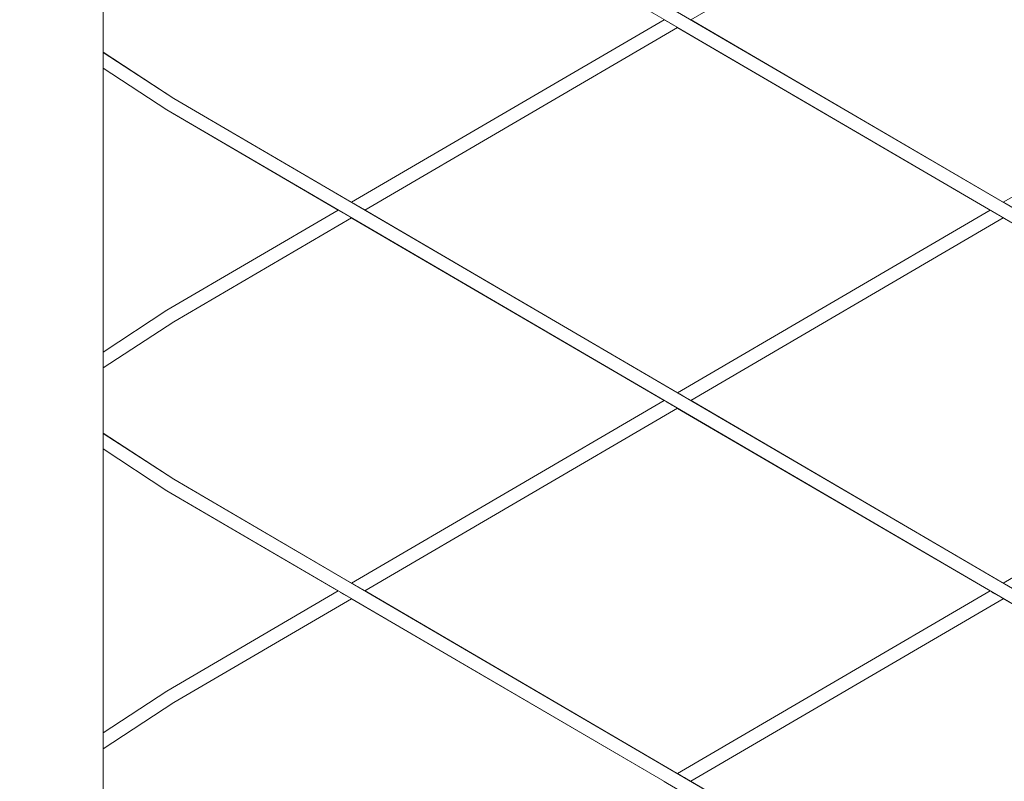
# Model space of a CAD drawing. Header units: millimetres. Extents: x -126680 to -83680, y 18016 to 39016.
# Tile 46 of 121: x -110314 to -110021, y 27864 to 28091. Entities that reach past the tile are written whole.
import ezdxf

# ---------------------------------------------------------------- set-up
doc = ezdxf.new("R2010")
doc.units = ezdxf.units.MM
doc.header["$MEASUREMENT"] = 0
doc.linetypes.add('Wipeout_Contour', pattern=[1000, 0, -1000])
doc.layers.add('Nowe_Konstrukcja - Schody', color=7, linetype='Continuous')
doc.layers.add('Nowe_Konstrukcja - Ściany zew', color=7, linetype='Continuous')
doc.layers.add('Nowe_Konstrukcja - Schody_Nr_pióra__101', color=250, linetype='Continuous', lineweight=13, true_color=0x333333)

msp = doc.modelspace()

# ---------------------------------------------------------------- wipeouts: each hides what was drawn before it
at = {"color": 254, "linetype": 'Wipeout_Contour', "lineweight": 0, "ltscale": 796323.935742}
msp.add_wipeout([(-110288.98, 28100.48), (-110288.98, 28081.06), (-110267.93, 28067.32), (-110215.05, 28036.42), (-110122.06, 28090.77), (-110215.05, 28145.12), (-110267.93, 28114.22)], dxfattribs=at).dxf.layer = 'Nowe_Konstrukcja - Ściany zew'
at = {"color": 254, "linetype": 'Wipeout_Contour', "lineweight": 0, "ltscale": 568736.089631}
msp.add_wipeout([(-110288.98, 27963.02), (-110288.98, 27878.52), (-110270.03, 27890.95), (-110219.02, 27920.77), (-110270.03, 27950.58)], dxfattribs=at).dxf.layer = 'Nowe_Konstrukcja - Ściany zew'

# ---------------------------------------------------------------- next in the draw order: wipeouts: each hides what was drawn before it
at = {"color": 254, "linetype": 'Wipeout_Contour', "lineweight": 0, "ltscale": 568875.450727}
msp.add_wipeout([(-110288.98, 28076.35), (-110288.98, 27991.85), (-110270.03, 28004.29), (-110219.02, 28034.1), (-110270.03, 28063.91)], dxfattribs=at).dxf.layer = 'Nowe_Konstrukcja - Ściany zew'
at = {"color": 254, "linetype": 'Wipeout_Contour', "lineweight": 0, "ltscale": 795933.62691}
msp.add_wipeout([(-110288.98, 27854.39), (-110267.93, 27840.65), (-110215.05, 27809.75), (-110122.06, 27864.1), (-110215.05, 27918.45), (-110267.93, 27887.55), (-110288.98, 27873.81)], dxfattribs=at).dxf.layer = 'Nowe_Konstrukcja - Ściany zew'

# ---------------------------------------------------------------- next in the draw order: wipeouts: each hides what was drawn before it
at = {"color": 254, "linetype": 'Wipeout_Contour', "lineweight": 0, "ltscale": 796128.410012}
msp.add_wipeout([(-110288.98, 27987.15), (-110288.98, 27967.72), (-110267.93, 27953.98), (-110215.05, 27923.08), (-110122.06, 27977.43), (-110215.05, 28031.78), (-110267.93, 28000.88)], dxfattribs=at).dxf.layer = 'Nowe_Konstrukcja - Ściany zew'

# ---------------------------------------------------------------- next in the draw order: wipeouts: each hides what was drawn before it
at = {"color": 254, "linetype": 'Wipeout_Contour', "lineweight": 0, "ltscale": 455250.026201}
msp.add_wipeout([(-110348.98, 27512.28), (-110288.98, 27512.28), (-110288.98, 28445.01), (-110348.98, 28445.01)], dxfattribs=at).dxf.layer = 'Nowe_Konstrukcja - Schody'
at = {"color": 254, "linetype": 'Wipeout_Contour', "lineweight": 0, "ltscale": 454522.282272}
msp.add_wipeout([(-110118.09, 28088.45), (-110211.09, 28034.1), (-110118.09, 27979.75), (-110025.09, 28034.1)], dxfattribs=at).dxf.layer = 'Nowe_Konstrukcja - Ściany zew'
at = {"color": 254, "linetype": 'Wipeout_Contour', "lineweight": 0, "ltscale": 454410.651479}
msp.add_wipeout([(-110211.09, 27920.77), (-110118.09, 27866.42), (-110025.09, 27920.77), (-110118.09, 27975.12)], dxfattribs=at).dxf.layer = 'Nowe_Konstrukcja - Ściany zew'

# ---------------------------------------------------------------- next in the draw order: wipeouts: each hides what was drawn before it
at = {"color": 254, "linetype": 'Wipeout_Contour', "lineweight": 0, "ltscale": 454741.294634}
msp.add_wipeout([(-110121.47, 28090.43), (-110214.47, 28036.08), (-110213.07, 28035.26), (-110120.07, 28089.61)], dxfattribs=at).dxf.layer = 'Nowe_Konstrukcja - Schody'
at = {"color": 254, "linetype": 'Wipeout_Contour', "lineweight": 0, "ltscale": 341338.782437}
msp.add_wipeout([(-110288.98, 27989.77), (-110288.98, 27989.02), (-110268.98, 28002.59)], dxfattribs=at).dxf.layer = 'Nowe_Konstrukcja - Schody'
at = {"color": 254, "linetype": 'Wipeout_Contour', "lineweight": 0, "ltscale": 454629.603003}
msp.add_wipeout([(-110121.47, 27977.09), (-110214.47, 27922.74), (-110213.07, 27921.93), (-110120.07, 27976.28)], dxfattribs=at).dxf.layer = 'Nowe_Konstrukcja - Schody'
at = {"color": 254, "linetype": 'Wipeout_Contour', "lineweight": 0, "ltscale": 341255.290019}
msp.add_wipeout([(-110288.98, 27876.43), (-110288.98, 27875.69), (-110268.98, 27889.25)], dxfattribs=at).dxf.layer = 'Nowe_Konstrukcja - Schody'
at = {"color": 254, "linetype": 'Wipeout_Contour', "lineweight": 0, "ltscale": 454202.450832}
msp.add_wipeout([(-110021.13, 28145.12), (-110114.13, 28090.77), (-110021.13, 28036.42), (-109928.13, 28090.77)], dxfattribs=at).dxf.layer = 'Nowe_Konstrukcja - Ściany zew'
at = {"color": 254, "linetype": 'Wipeout_Contour', "lineweight": 0, "ltscale": 454090.515189}
msp.add_wipeout([(-110021.13, 28031.78), (-110114.13, 27977.43), (-110021.13, 27923.08), (-109928.13, 27977.43)], dxfattribs=at).dxf.layer = 'Nowe_Konstrukcja - Ściany zew'
at = {"color": 254, "linetype": 'Wipeout_Contour', "lineweight": 0, "ltscale": 567354.004393}
msp.add_wipeout([(-110114.13, 27864.1), (-109988.98, 27790.96), (-109988.98, 27839.55), (-109886.12, 27839.55), (-110021.13, 27918.45)], dxfattribs=at).dxf.layer = 'Nowe_Konstrukcja - Ściany zew'

# ---------------------------------------------------------------- next in the draw order: wipeouts: each hides what was drawn before it
at = {"color": 254, "linetype": 'Wipeout_Contour', "lineweight": 0, "ltscale": 454096.281543}
msp.add_wipeout([(-109989.99, 28054.62), (-110021.13, 28036.42), (-110020.55, 28036.08), (-109989.69, 28054.11)], dxfattribs=at).dxf.layer = 'Nowe_Konstrukcja - Schody'
at = {"color": 254, "linetype": 'Wipeout_Contour', "lineweight": 0, "ltscale": 454309.510512}
msp.add_wipeout([(-110117.51, 27979.41), (-110116.11, 27978.59), (-110023.11, 28032.94), (-110024.51, 28033.76)], dxfattribs=at).dxf.layer = 'Nowe_Konstrukcja - Schody'
at = {"color": 254, "linetype": 'Wipeout_Contour', "lineweight": 0, "ltscale": 455109.821575}
msp.add_wipeout([(-110269.73, 28003.79), (-110288.98, 27990.78), (-110288.98, 27989.77), (-110268.98, 28002.59)], dxfattribs=at).dxf.layer = 'Nowe_Konstrukcja - Schody'
at = {"color": 254, "linetype": 'Wipeout_Contour', "lineweight": 0, "ltscale": 453984.501338}
msp.add_wipeout([(-110021.13, 27923.08), (-110020.55, 27922.74), (-109989.69, 27940.78), (-109989.99, 27941.28)], dxfattribs=at).dxf.layer = 'Nowe_Konstrukcja - Schody'
at = {"color": 254, "linetype": 'Wipeout_Contour', "lineweight": 0, "ltscale": 454197.938929}
msp.add_wipeout([(-110117.51, 27866.08), (-110116.11, 27865.26), (-110023.11, 27919.61), (-110024.51, 27920.43)], dxfattribs=at).dxf.layer = 'Nowe_Konstrukcja - Schody'
at = {"color": 254, "linetype": 'Wipeout_Contour', "lineweight": 0, "ltscale": 454998.483962}
msp.add_wipeout([(-110269.73, 27890.45), (-110288.98, 27877.45), (-110288.98, 27876.43), (-110268.98, 27889.25)], dxfattribs=at).dxf.layer = 'Nowe_Konstrukcja - Schody'

# ---------------------------------------------------------------- next in the draw order: wipeouts: each hides what was drawn before it
at = {"color": 254, "linetype": 'Wipeout_Contour', "lineweight": 0, "ltscale": 454303.270151}
msp.add_wipeout([(-110116.11, 27978.59), (-110114.71, 27977.77), (-110021.71, 28032.12), (-110023.11, 28032.94)], dxfattribs=at).dxf.layer = 'Nowe_Konstrukcja - Schody'
at = {"color": 254, "linetype": 'Wipeout_Contour', "lineweight": 0, "ltscale": 341336.972006}
msp.add_wipeout([(-110288.98, 27987.55), (-110268.24, 28001.38), (-110288.98, 27988.03)], dxfattribs=at).dxf.layer = 'Nowe_Konstrukcja - Schody'
at = {"color": 254, "linetype": 'Wipeout_Contour', "lineweight": 0, "ltscale": 454191.700336}
msp.add_wipeout([(-110023.11, 27919.61), (-110116.11, 27865.26), (-110114.71, 27864.44), (-110021.71, 27918.79)], dxfattribs=at).dxf.layer = 'Nowe_Konstrukcja - Schody'
at = {"color": 254, "linetype": 'Wipeout_Contour', "lineweight": 0, "ltscale": 341253.483555}
msp.add_wipeout([(-110268.24, 27888.05), (-110288.98, 27874.7), (-110288.98, 27874.21)], dxfattribs=at).dxf.layer = 'Nowe_Konstrukcja - Schody'

# ---------------------------------------------------------------- next in the draw order: wipeouts: each hides what was drawn before it
at = {"color": 254, "linetype": 'Wipeout_Contour', "lineweight": 0, "ltscale": 454298.857555}
msp.add_wipeout([(-110021.71, 28032.12), (-110114.71, 27977.77), (-110114.13, 27977.43), (-110021.13, 28031.78)], dxfattribs=at).dxf.layer = 'Nowe_Konstrukcja - Schody'
at = {"color": 254, "linetype": 'Wipeout_Contour', "lineweight": 0, "ltscale": 455106.927385}
msp.add_wipeout([(-110268.98, 28002.59), (-110288.98, 27989.02), (-110288.98, 27988.03), (-110268.24, 28001.38)], dxfattribs=at).dxf.layer = 'Nowe_Konstrukcja - Schody'
at = {"color": 254, "linetype": 'Wipeout_Contour', "lineweight": 0, "ltscale": 454187.288938}
msp.add_wipeout([(-110021.71, 27918.79), (-110114.71, 27864.44), (-110114.13, 27864.1), (-110021.13, 27918.45)], dxfattribs=at).dxf.layer = 'Nowe_Konstrukcja - Schody'
at = {"color": 254, "linetype": 'Wipeout_Contour', "lineweight": 0, "ltscale": 454995.594945}
msp.add_wipeout([(-110268.98, 27889.25), (-110288.98, 27875.69), (-110288.98, 27874.7), (-110268.24, 27888.05)], dxfattribs=at).dxf.layer = 'Nowe_Konstrukcja - Schody'

# ---------------------------------------------------------------- next in the draw order: wipeouts: each hides what was drawn before it
at = {"color": 254, "linetype": 'Wipeout_Contour', "lineweight": 0, "ltscale": 454313.923115}
msp.add_wipeout([(-110118.09, 27979.75), (-110117.51, 27979.41), (-110024.51, 28033.76), (-110025.09, 28034.1)], dxfattribs=at).dxf.layer = 'Nowe_Konstrukcja - Schody'
at = {"color": 254, "linetype": 'Wipeout_Contour', "lineweight": 0, "ltscale": 455104.930426}
msp.add_wipeout([(-110268.24, 28001.38), (-110288.98, 27987.55), (-110288.98, 27987.15), (-110267.93, 28000.88)], dxfattribs=at).dxf.layer = 'Nowe_Konstrukcja - Schody'
at = {"color": 254, "linetype": 'Wipeout_Contour', "lineweight": 0, "ltscale": 454202.350322}
msp.add_wipeout([(-110118.09, 27866.42), (-110117.51, 27866.08), (-110024.51, 27920.43), (-110025.09, 27920.77)], dxfattribs=at).dxf.layer = 'Nowe_Konstrukcja - Schody'
at = {"color": 254, "linetype": 'Wipeout_Contour', "lineweight": 0, "ltscale": 454993.601534}
msp.add_wipeout([(-110268.24, 27888.05), (-110288.98, 27874.21), (-110288.98, 27873.81), (-110267.93, 27887.55)], dxfattribs=at).dxf.layer = 'Nowe_Konstrukcja - Schody'

# ---------------------------------------------------------------- next in the draw order: wipeouts: each hides what was drawn before it
at = {"color": 254, "linetype": 'Wipeout_Contour', "lineweight": 0, "ltscale": 454735.053785}
msp.add_wipeout([(-110120.07, 28089.61), (-110213.07, 28035.26), (-110211.67, 28034.44), (-110118.67, 28088.79)], dxfattribs=at).dxf.layer = 'Nowe_Konstrukcja - Schody'
at = {"color": 254, "linetype": 'Wipeout_Contour', "lineweight": 0, "ltscale": 341341.399729}
msp.add_wipeout([(-110288.98, 27991.85), (-110288.98, 27991.77), (-110270.03, 28004.29)], dxfattribs=at).dxf.layer = 'Nowe_Konstrukcja - Schody'
at = {"color": 254, "linetype": 'Wipeout_Contour', "lineweight": 0, "ltscale": 454623.363896}
msp.add_wipeout([(-110213.07, 27921.93), (-110211.67, 27921.11), (-110118.67, 27975.46), (-110120.07, 27976.28)], dxfattribs=at).dxf.layer = 'Nowe_Konstrukcja - Schody'
at = {"color": 254, "linetype": 'Wipeout_Contour', "lineweight": 0, "ltscale": 341257.901485}
msp.add_wipeout([(-110288.98, 27878.52), (-110288.98, 27878.44), (-110270.03, 27890.95)], dxfattribs=at).dxf.layer = 'Nowe_Konstrukcja - Schody'

# ---------------------------------------------------------------- next in the draw order: wipeouts: each hides what was drawn before it
at = {"color": 254, "linetype": 'Wipeout_Contour', "lineweight": 0, "ltscale": 454730.640859}
msp.add_wipeout([(-110211.67, 28034.44), (-110211.09, 28034.1), (-110118.09, 28088.45), (-110118.67, 28088.79)], dxfattribs=at).dxf.layer = 'Nowe_Konstrukcja - Schody'
at = {"color": 254, "linetype": 'Wipeout_Contour', "lineweight": 0, "ltscale": 341340.618198}
msp.add_wipeout([(-110288.98, 27990.78), (-110269.73, 28003.79), (-110288.98, 27991.34)], dxfattribs=at).dxf.layer = 'Nowe_Konstrukcja - Schody'
at = {"color": 254, "linetype": 'Wipeout_Contour', "lineweight": 0, "ltscale": 454618.952177}
msp.add_wipeout([(-110118.67, 27975.46), (-110211.67, 27921.11), (-110211.09, 27920.77), (-110118.09, 27975.12)], dxfattribs=at).dxf.layer = 'Nowe_Konstrukcja - Schody'
at = {"color": 254, "linetype": 'Wipeout_Contour', "lineweight": 0, "ltscale": 341257.121718}
msp.add_wipeout([(-110269.73, 27890.45), (-110288.98, 27878.01), (-110288.98, 27877.45)], dxfattribs=at).dxf.layer = 'Nowe_Konstrukcja - Schody'

# ---------------------------------------------------------------- next in the draw order: wipeouts: each hides what was drawn before it
at = {"color": 254, "linetype": 'Wipeout_Contour', "lineweight": 0, "ltscale": 454745.707569}
msp.add_wipeout([(-110215.05, 28036.42), (-110214.47, 28036.08), (-110121.47, 28090.43), (-110122.06, 28090.77)], dxfattribs=at).dxf.layer = 'Nowe_Konstrukcja - Schody'
at = {"color": 254, "linetype": 'Wipeout_Contour', "lineweight": 0, "ltscale": 455111.91475}
msp.add_wipeout([(-110270.03, 28004.29), (-110288.98, 27991.77), (-110288.98, 27991.34), (-110269.73, 28003.79)], dxfattribs=at).dxf.layer = 'Nowe_Konstrukcja - Schody'
at = {"color": 254, "linetype": 'Wipeout_Contour', "lineweight": 0, "ltscale": 454634.014724}
msp.add_wipeout([(-110122.06, 27977.43), (-110215.05, 27923.08), (-110214.47, 27922.74), (-110121.47, 27977.09)], dxfattribs=at).dxf.layer = 'Nowe_Konstrukcja - Schody'
at = {"color": 254, "linetype": 'Wipeout_Contour', "lineweight": 0, "ltscale": 455000.573388}
msp.add_wipeout([(-110270.03, 27890.95), (-110288.98, 27878.44), (-110288.98, 27878.01), (-110269.73, 27890.45)], dxfattribs=at).dxf.layer = 'Nowe_Konstrukcja - Schody'

# ---------------------------------------------------------------- next in the draw order: wipeouts: each hides what was drawn before it
at = {"color": 254, "linetype": 'Wipeout_Contour', "lineweight": 0, "ltscale": 454992.967789}
msp.add_wipeout([(-110269.73, 28003.79), (-110268.98, 28002.59), (-110217.04, 28032.94), (-110218.44, 28033.76)], dxfattribs=at).dxf.layer = 'Nowe_Konstrukcja - Schody'
at = {"color": 254, "linetype": 'Wipeout_Contour', "lineweight": 0, "ltscale": 454881.515668}
msp.add_wipeout([(-110218.44, 27920.43), (-110269.73, 27890.45), (-110268.98, 27889.25), (-110217.04, 27919.61)], dxfattribs=at).dxf.layer = 'Nowe_Konstrukcja - Schody'

# ---------------------------------------------------------------- next in the draw order: wipeouts: each hides what was drawn before it
at = {"color": 254, "linetype": 'Wipeout_Contour', "lineweight": 0, "ltscale": 454987.812435}
msp.add_wipeout([(-110217.04, 28032.94), (-110268.98, 28002.59), (-110268.24, 28001.38), (-110215.63, 28032.12)], dxfattribs=at).dxf.layer = 'Nowe_Konstrukcja - Schody'
at = {"color": 254, "linetype": 'Wipeout_Contour', "lineweight": 0, "ltscale": 454876.363085}
msp.add_wipeout([(-110268.98, 27889.25), (-110268.24, 27888.05), (-110215.63, 27918.79), (-110217.04, 27919.61)], dxfattribs=at).dxf.layer = 'Nowe_Konstrukcja - Schody'

# ---------------------------------------------------------------- next in the draw order: wipeouts: each hides what was drawn before it
at = {"color": 254, "linetype": 'Wipeout_Contour', "lineweight": 0, "ltscale": 454984.172212}
msp.add_wipeout([(-110268.24, 28001.38), (-110267.93, 28000.88), (-110215.05, 28031.78), (-110215.63, 28032.12)], dxfattribs=at).dxf.layer = 'Nowe_Konstrukcja - Schody'
at = {"color": 254, "linetype": 'Wipeout_Contour', "lineweight": 0, "ltscale": 454872.724817}
msp.add_wipeout([(-110215.63, 27918.79), (-110268.24, 27888.05), (-110267.93, 27887.55), (-110215.05, 27918.45)], dxfattribs=at).dxf.layer = 'Nowe_Konstrukcja - Schody'

# ---------------------------------------------------------------- next in the draw order: wipeouts: each hides what was drawn before it
at = {"color": 254, "linetype": 'Wipeout_Contour', "lineweight": 0, "ltscale": 454996.618499}
msp.add_wipeout([(-110219.02, 28034.1), (-110270.03, 28004.29), (-110269.73, 28003.79), (-110218.44, 28033.76)], dxfattribs=at).dxf.layer = 'Nowe_Konstrukcja - Schody'
at = {"color": 254, "linetype": 'Wipeout_Contour', "lineweight": 0, "ltscale": 454885.164434}
msp.add_wipeout([(-110219.02, 27920.77), (-110270.03, 27890.95), (-110269.73, 27890.45), (-110218.44, 27920.43)], dxfattribs=at).dxf.layer = 'Nowe_Konstrukcja - Schody'

# ---------------------------------------------------------------- next in the draw order: wipeouts: each hides what was drawn before it
at = {"color": 254, "linetype": 'Wipeout_Contour', "lineweight": 0, "ltscale": 454405.44868}
msp.add_wipeout([(-109989.99, 27786.92), (-109989.69, 27787.43), (-110269.73, 27951.08), (-110270.03, 27950.58)], dxfattribs=at).dxf.layer = 'Nowe_Konstrukcja - Schody'

# ---------------------------------------------------------------- next in the draw order: wipeouts: each hides what was drawn before it
at = {"color": 254, "linetype": 'Wipeout_Contour', "lineweight": 0, "ltscale": 454402.652998}
msp.add_wipeout([(-109988.98, 27788.65), (-109988.27, 27789.87), (-110268.24, 27953.49), (-110268.98, 27952.28)], dxfattribs=at).dxf.layer = 'Nowe_Konstrukcja - Schody'

# ---------------------------------------------------------------- next in the draw order: linework, layer by layer
at = {"layer": 'Nowe_Konstrukcja - Schody_Nr_pióra__101', "color": 250, "linetype": 'Continuous', "lineweight": 13, "true_color": 0x333333}
msp.add_line((-110288.98, 27878.52), (-110270.03, 27890.95), dxfattribs=at)

# ---------------------------------------------------------------- next in the draw order: wipeouts: each hides what was drawn before it
at = {"color": 254, "linetype": 'Wipeout_Contour', "lineweight": 0, "ltscale": 455071.820618}
msp.add_wipeout([(-110269.73, 27951.08), (-110288.98, 27963.46), (-110288.98, 27963.02), (-110270.03, 27950.58)], dxfattribs=at).dxf.layer = 'Nowe_Konstrukcja - Schody'
at = {"color": 254, "linetype": 'Wipeout_Contour', "lineweight": 0, "ltscale": 454401.494916}
msp.add_wipeout([(-109988.27, 27789.87), (-109987.97, 27790.37), (-110267.93, 27953.98), (-110268.24, 27953.49)], dxfattribs=at).dxf.layer = 'Nowe_Konstrukcja - Schody'

# ---------------------------------------------------------------- next in the draw order: linework, layer by layer
at = {"layer": 'Nowe_Konstrukcja - Schody_Nr_pióra__101', "color": 250, "linetype": 'Continuous', "lineweight": 13, "true_color": 0x333333}
msp.add_line((-110288.98, 27873.81), (-110267.93, 27887.55), dxfattribs=at)

# ---------------------------------------------------------------- next in the draw order: wipeouts: each hides what was drawn before it
at = {"color": 254, "linetype": 'Wipeout_Contour', "lineweight": 0, "ltscale": 455071.777899}
msp.add_wipeout([(-110268.24, 27953.49), (-110288.98, 27966.65), (-110288.98, 27965.64), (-110268.98, 27952.28)], dxfattribs=at).dxf.layer = 'Nowe_Konstrukcja - Schody'

# ---------------------------------------------------------------- next in the draw order: wipeouts: each hides what was drawn before it
at = {"color": 254, "linetype": 'Wipeout_Contour', "lineweight": 0, "ltscale": 341314.775329}
msp.add_wipeout([(-110288.98, 27965.64), (-110288.98, 27964.93), (-110268.98, 27952.28)], dxfattribs=at).dxf.layer = 'Nowe_Konstrukcja - Schody'

# ---------------------------------------------------------------- next in the draw order: wipeouts: each hides what was drawn before it
at = {"color": 254, "linetype": 'Wipeout_Contour', "lineweight": 0, "ltscale": 455071.829154}
msp.add_wipeout([(-110267.93, 27953.98), (-110288.98, 27967.64), (-110288.98, 27967.23), (-110268.24, 27953.49)], dxfattribs=at).dxf.layer = 'Nowe_Konstrukcja - Schody'

# ---------------------------------------------------------------- next in the draw order: wipeouts: each hides what was drawn before it
at = {"color": 254, "linetype": 'Wipeout_Contour', "lineweight": 0, "ltscale": 341315.166909}
msp.add_wipeout([(-110288.98, 27967.23), (-110288.98, 27966.65), (-110268.24, 27953.49)], dxfattribs=at).dxf.layer = 'Nowe_Konstrukcja - Schody'

# ---------------------------------------------------------------- next in the draw order: wipeouts: each hides what was drawn before it
at = {"color": 254, "linetype": 'Wipeout_Contour', "lineweight": 0, "ltscale": 341315.362777}
msp.add_wipeout([(-110267.93, 27953.98), (-110288.98, 27967.72), (-110288.98, 27967.64)], dxfattribs=at).dxf.layer = 'Nowe_Konstrukcja - Schody'

# ---------------------------------------------------------------- next in the draw order: wipeouts: each hides what was drawn before it
at = {"color": 254, "linetype": 'Wipeout_Contour', "lineweight": 0, "ltscale": 454516.873904}
msp.add_wipeout([(-109989.99, 27900.25), (-109989.69, 27900.76), (-110269.73, 28064.41), (-110270.03, 28063.91)], dxfattribs=at).dxf.layer = 'Nowe_Konstrukcja - Schody'

# ---------------------------------------------------------------- next in the draw order: wipeouts: each hides what was drawn before it
at = {"color": 254, "linetype": 'Wipeout_Contour', "lineweight": 0, "ltscale": 454514.087162}
msp.add_wipeout([(-109988.98, 27901.98), (-109988.27, 27903.2), (-110268.24, 28066.82), (-110268.98, 28065.62)], dxfattribs=at).dxf.layer = 'Nowe_Konstrukcja - Schody'

# ---------------------------------------------------------------- next in the draw order: linework, layer by layer
at = {"layer": 'Nowe_Konstrukcja - Schody_Nr_pióra__101', "color": 250, "linetype": 'Continuous', "lineweight": 13, "true_color": 0x333333}
for p, q in [((-110288.98, 27991.85), (-110270.03, 28004.29)), ((-110270.03, 27950.58), (-110288.98, 27963.02))]:
    msp.add_line(p, q, dxfattribs=at)

# ---------------------------------------------------------------- next in the draw order: wipeouts: each hides what was drawn before it
at = {"color": 254, "linetype": 'Wipeout_Contour', "lineweight": 0, "ltscale": 455183.433659}
msp.add_wipeout([(-110269.73, 28064.41), (-110288.98, 28076.79), (-110288.98, 28076.35), (-110270.03, 28063.91)], dxfattribs=at).dxf.layer = 'Nowe_Konstrukcja - Schody'
at = {"color": 254, "linetype": 'Wipeout_Contour', "lineweight": 0, "ltscale": 454512.932783}
msp.add_wipeout([(-109988.27, 27903.2), (-109987.97, 27903.71), (-110267.93, 28067.32), (-110268.24, 28066.82)], dxfattribs=at).dxf.layer = 'Nowe_Konstrukcja - Schody'

# ---------------------------------------------------------------- next in the draw order: linework, layer by layer
at = {"layer": 'Nowe_Konstrukcja - Schody_Nr_pióra__101', "color": 250, "linetype": 'Continuous', "lineweight": 13, "true_color": 0x333333}
for p, q in [((-110288.98, 27987.15), (-110267.93, 28000.88)), ((-110215.05, 27923.08), (-110122.06, 27977.43)), ((-110211.09, 27920.77), (-110118.09, 27975.12)), ((-110267.93, 27953.98), (-110288.98, 27967.72)), ((-109987.97, 27790.37), (-110267.93, 27953.98)), ((-109989.99, 27786.92), (-110270.03, 27950.58)), ((-110021.13, 27923.08), (-109989.99, 27941.28)), ((-110270.03, 27890.95), (-110219.02, 27920.77)), ((-110267.93, 27887.55), (-110215.05, 27918.45)), ((-110118.09, 27866.42), (-110025.09, 27920.77)), ((-110114.13, 27864.1), (-110021.13, 27918.45))]:
    msp.add_line(p, q, dxfattribs=at)

# ---------------------------------------------------------------- next in the draw order: wipeouts: each hides what was drawn before it
at = {"color": 254, "linetype": 'Wipeout_Contour', "lineweight": 0, "ltscale": 455183.400841}
msp.add_wipeout([(-110268.24, 28066.82), (-110288.98, 28079.98), (-110288.98, 28078.97), (-110268.98, 28065.62)], dxfattribs=at).dxf.layer = 'Nowe_Konstrukcja - Schody'

# ---------------------------------------------------------------- next in the draw order: wipeouts: each hides what was drawn before it
at = {"color": 254, "linetype": 'Wipeout_Contour', "lineweight": 0, "ltscale": 341398.494577}
msp.add_wipeout([(-110288.98, 28078.97), (-110288.98, 28078.26), (-110268.98, 28065.62)], dxfattribs=at).dxf.layer = 'Nowe_Konstrukcja - Schody'

# ---------------------------------------------------------------- next in the draw order: wipeouts: each hides what was drawn before it
at = {"color": 254, "linetype": 'Wipeout_Contour', "lineweight": 0, "ltscale": 455183.456343}
msp.add_wipeout([(-110267.93, 28067.32), (-110288.98, 28080.97), (-110288.98, 28080.57), (-110268.24, 28066.82)], dxfattribs=at).dxf.layer = 'Nowe_Konstrukcja - Schody'

# ---------------------------------------------------------------- next in the draw order: wipeouts: each hides what was drawn before it
at = {"color": 254, "linetype": 'Wipeout_Contour', "lineweight": 0, "ltscale": 341398.890573}
msp.add_wipeout([(-110288.98, 28080.57), (-110288.98, 28079.98), (-110268.24, 28066.82)], dxfattribs=at).dxf.layer = 'Nowe_Konstrukcja - Schody'

# ---------------------------------------------------------------- next in the draw order: wipeouts: each hides what was drawn before it
at = {"color": 254, "linetype": 'Wipeout_Contour', "lineweight": 0, "ltscale": 341399.0884}
msp.add_wipeout([(-110267.93, 28067.32), (-110288.98, 28081.06), (-110288.98, 28080.97)], dxfattribs=at).dxf.layer = 'Nowe_Konstrukcja - Schody'

# ---------------------------------------------------------------- next in the draw order: linework, layer by layer
at = {"layer": 'Nowe_Konstrukcja - Schody_Nr_pióra__101', "color": 250, "linetype": 'Continuous', "lineweight": 13, "true_color": 0x333333}
msp.add_line((-110288.98, 27512.28), (-110288.98, 28445.01), dxfattribs=at)

# ---------------------------------------------------------------- next in the draw order: wipeouts: each hides what was drawn before it
at = {"color": 254, "linetype": 'Wipeout_Contour', "lineweight": 0, "ltscale": 454628.723862}
msp.add_wipeout([(-109989.99, 28013.59), (-109989.69, 28014.09), (-110269.73, 28177.75), (-110270.03, 28177.25)], dxfattribs=at).dxf.layer = 'Nowe_Konstrukcja - Schody'

# ---------------------------------------------------------------- next in the draw order: wipeouts: each hides what was drawn before it
at = {"color": 254, "linetype": 'Wipeout_Contour', "lineweight": 0, "ltscale": 454625.946059}
msp.add_wipeout([(-109988.98, 28015.31), (-109988.27, 28016.53), (-110268.24, 28180.15), (-110268.98, 28178.95)], dxfattribs=at).dxf.layer = 'Nowe_Konstrukcja - Schody'

# ---------------------------------------------------------------- next in the draw order: linework, layer by layer
at = {"layer": 'Nowe_Konstrukcja - Schody_Nr_pióra__101', "color": 250, "linetype": 'Continuous', "lineweight": 13, "true_color": 0x333333}
msp.add_line((-110270.03, 28063.91), (-110288.98, 28076.35), dxfattribs=at)

# ---------------------------------------------------------------- next in the draw order: wipeouts: each hides what was drawn before it
at = {"color": 254, "linetype": 'Wipeout_Contour', "lineweight": 0, "ltscale": 454624.795382}
msp.add_wipeout([(-109988.27, 28016.53), (-109987.97, 28017.04), (-110267.93, 28180.65), (-110268.24, 28180.15)], dxfattribs=at).dxf.layer = 'Nowe_Konstrukcja - Schody'

# ---------------------------------------------------------------- next in the draw order: linework, layer by layer
at = {"layer": 'Nowe_Konstrukcja - Schody_Nr_pióra__101', "color": 250, "linetype": 'Continuous', "lineweight": 13, "true_color": 0x333333}
for p, q in [((-109987.97, 28017.04), (-110267.93, 28180.65)), ((-109989.99, 28013.59), (-110270.03, 28177.25)), ((-110114.13, 28090.77), (-110021.13, 28145.12)), ((-110215.05, 28036.42), (-110122.06, 28090.77)), ((-110211.09, 28034.1), (-110118.09, 28088.45)), ((-110267.93, 28067.32), (-110288.98, 28081.06)), ((-109987.97, 27903.71), (-110267.93, 28067.32)), ((-109989.99, 27900.25), (-110270.03, 28063.91)), ((-110021.13, 28036.42), (-109989.99, 28054.62)), ((-110270.03, 28004.29), (-110219.02, 28034.1)), ((-110118.09, 27979.75), (-110025.09, 28034.1)), ((-110267.93, 28000.88), (-110215.05, 28031.78)), ((-110114.13, 27977.43), (-110021.13, 28031.78))]:
    msp.add_line(p, q, dxfattribs=at)

doc.saveas('drawing.dxf')
